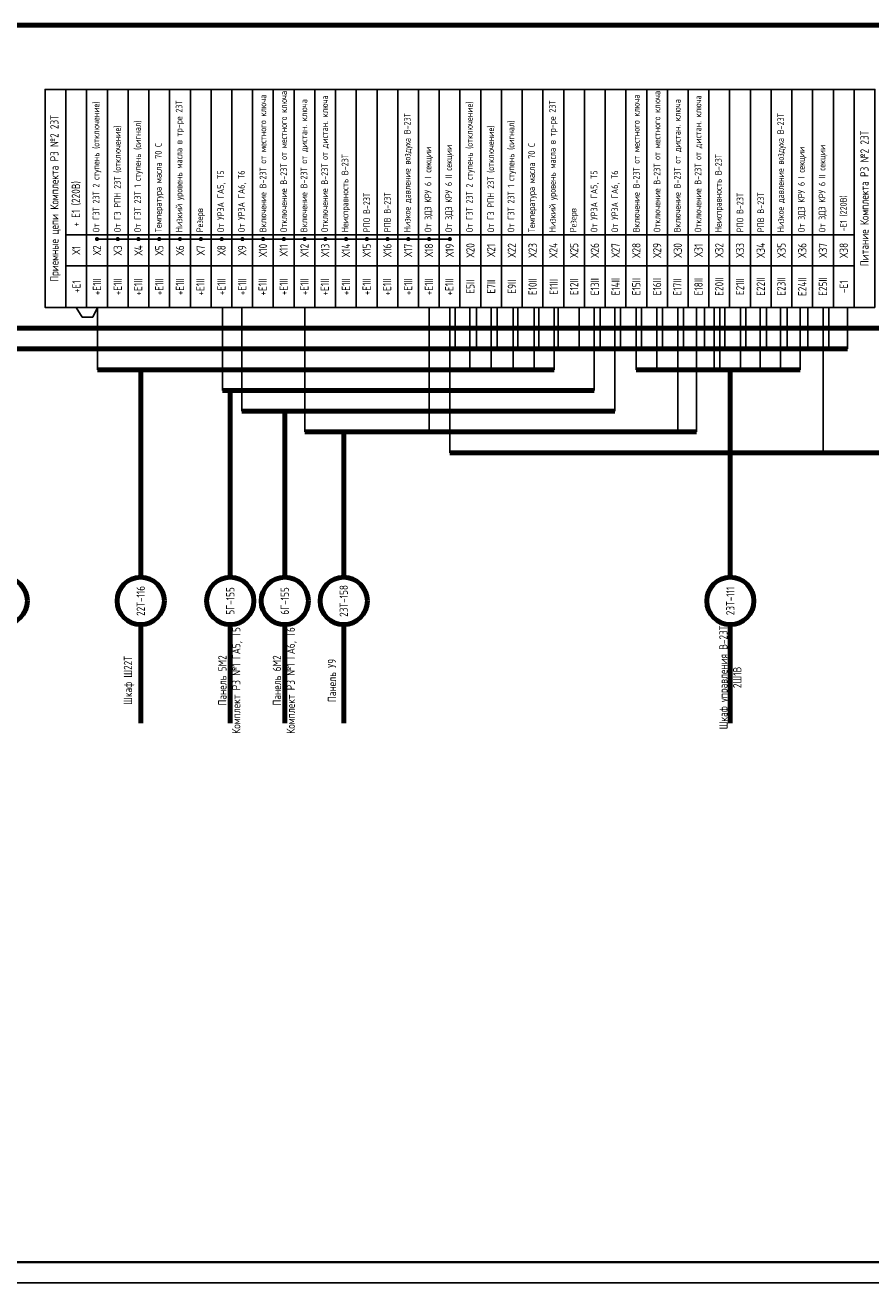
# Model space of a CAD drawing. Header units: millimetres. Extents: x 616 to 6196, y 2487 to 5711.
# Tile 43 of 46: x 5786 to 5990, y 3305 to 3608. Entities that reach past the tile are written whole.
import ezdxf

# ---------------------------------------------------------------- set-up
doc = ezdxf.new("R2010")
doc.units = ezdxf.units.MM
doc.styles.add('SIMPLEX', font='GOST.ttf', dxfattribs={"height": 5})

msp = doc.modelspace()

# ---------------------------------------------------------------- linework, layer by layer
at = {"color": 3, "lineweight": 80}
for p, q in [((5778.57, 3608.33), (6002.95, 3608.33)), ((5643.87, 3535.33), (6073.23, 3535.33))]:
    msp.add_line(p, q, dxfattribs=at)
for p, q in [((5790.73, 3592.83), (5790.73, 3582.83)), ((5790.73, 3592.83), (5790.73, 3582.83)), ((5790.73, 3592.83), (5790.73, 3582.83)), ((5790.73, 3592.83), (5790.73, 3582.83)), ((5790.73, 3592.83), (5790.73, 3582.83)), ((5790.73, 3592.83), (5790.73, 3582.83)), ((5790.73, 3592.83), (5790.73, 3582.83)), ((5790.73, 3592.83), (5790.73, 3582.83)), ((5985.73, 3592.83), (5985.73, 3582.83)), ((5985.73, 3592.83), (5985.73, 3582.83)), ((5985.73, 3592.83), (5985.73, 3582.83)), ((5985.73, 3592.83), (5985.73, 3582.83)), ((5985.73, 3592.83), (5985.73, 3582.83)), ((5985.73, 3592.83), (5985.73, 3582.83)), ((5985.73, 3592.83), (5985.73, 3582.83)), ((5985.73, 3592.83), (5985.73, 3582.83)), ((5803.23, 3556.79), (5823.23, 3556.79)), ((5823.23, 3556.79), (5853.28, 3556.79)), ((5853.28, 3556.79), (5888.28, 3556.79)), ((5795.73, 3540.33), (5795.73, 3550.33)), ((5795.73, 3540.33), (5795.73, 3550.33)), ((5798.24, 3540.33), (5799.69, 3538)), ((5802.24, 3538), (5803.33, 3540.33)), ((5803.33, 3540.33), (5803.33, 3525.33)), ((5833.48, 3540.33), (5833.48, 3520.33)), ((5838.11, 3540.33), (5838.11, 3515.33)), ((5853.35, 3540.33), (5853.35, 3510.33)), ((5883.3, 3540.33), (5883.3, 3510.33)), ((5888.27, 3540.33), (5888.27, 3505.33)), ((5893.12, 3540.33), (5893.12, 3525.33)), ((5898.27, 3540.33), (5898.27, 3525.33)), ((5903.51, 3540.33), (5903.51, 3525.33)), ((5908.58, 3540.33), (5908.58, 3525.33)), ((5913.39, 3540.33), (5913.39, 3525.33)), ((5923.04, 3520.33), (5923.04, 3540.33)), ((5928.06, 3540.33), (5928.06, 3515.33)), ((5933.21, 3540.33), (5933.21, 3525.33)), ((5938.17, 3540.33), (5938.17, 3525.33)), ((5943.2, 3510.33), (5943.2, 3540.33)), ((5947.75, 3540.33), (5947.75, 3510.33)), ((5952.01, 3540.33), (5952.01, 3525.33)), ((5953.4, 3540.33), (5953.4, 3525.33)), ((5958.36, 3540.33), (5958.36, 3525.33)), ((5963.06, 3540.33), (5963.06, 3525.33)), ((5968.02, 3540.33), (5968.02, 3525.33)), ((5972.75, 3540.33), (5972.75, 3525.33)), ((5978.24, 3540.33), (5978.24, 3505.33)), ((5799.69, 3538), (5802.24, 3538))]:
    msp.add_line(p, q)
at = {"color": 55, "true_color": 0x999b37}
for p, q in [((5889.59, 3540.33), (5889.59, 3530.33)), ((5894.69, 3540.33), (5894.69, 3530.33)), ((5899.73, 3540.33), (5899.73, 3530.33)), ((5904.66, 3540.33), (5904.66, 3530.33)), ((5909.71, 3540.33), (5909.71, 3530.33)), ((5914.38, 3540.33), (5914.38, 3530.33)), ((5919.48, 3540.33), (5919.48, 3530.33)), ((5924.52, 3540.33), (5924.52, 3530.33)), ((5929.45, 3540.33), (5929.45, 3530.33)), ((5934.5, 3540.33), (5934.5, 3530.33)), ((5939.53, 3540.33), (5939.53, 3530.33)), ((5944.62, 3540.33), (5944.62, 3530.33)), ((5949.67, 3540.33), (5949.67, 3530.33)), ((5954.6, 3540.33), (5954.6, 3530.33)), ((5959.65, 3540.33), (5959.65, 3530.33)), ((5964.58, 3540.33), (5964.58, 3530.33)), ((5969.63, 3540.33), (5969.63, 3530.33)), ((5974.55, 3540.33), (5974.55, 3530.33)), ((5979.6, 3540.33), (5979.6, 3530.33)), ((5984.16, 3540.33), (5984.16, 3530.33))]:
    msp.add_line(p, q, dxfattribs=at)
at = {"color": 55, "lineweight": 80, "true_color": 0x999b37}
msp.add_line((5413.1, 3530.33), (5984.16, 3530.33), dxfattribs=at)
at = {"lineweight": 80}
for p, q in [((5913.39, 3525.33), (5803.33, 3525.33)), ((5813.77, 3525.33), (5813.77, 3475.32)), ((5933.21, 3525.33), (5972.75, 3525.33)), ((5955.89, 3525.33), (5955.89, 3475.32)), ((5833.48, 3520.33), (5923.04, 3520.33)), ((5835.35, 3520.33), (5835.35, 3475.32)), ((5928.06, 3515.33), (5838.11, 3515.33)), ((5848.5, 3515.33), (5848.5, 3475.32)), ((5853.35, 3510.33), (5947.75, 3510.33)), ((5862.7, 3510.33), (5862.7, 3475.32)), ((5888.27, 3505.33), (6181.46, 3505.33)), ((5813.77, 3463.92), (5813.77, 3440.17)), ((5835.35, 3463.92), (5835.35, 3440.17)), ((5848.5, 3463.92), (5848.5, 3440.17)), ((5862.7, 3463.92), (5862.7, 3440.17)), ((5955.89, 3463.92), (5955.89, 3440.17))]:
    msp.add_line(p, q, dxfattribs=at)
at = {"lineweight": 40}
msp.add_line((5375.14, 3310.35), (6191.14, 3310.35), dxfattribs=at)
at = {"lineweight": -2}
msp.add_line((5355.14, 3305.35), (6196.14, 3305.35), dxfattribs=at)
at = {"const_width": 0.4}
for points in [[(5790.73, 3540.33), (5790.73, 3592.83)], [(5790.73, 3540.33), (5790.73, 3592.83)], [(5790.73, 3540.33), (5790.73, 3592.83)], [(5795.73, 3540.33), (5795.73, 3592.83)], [(5795.73, 3592.83), (5795.73, 3540.33)], [(5890.73, 3592.83), (5890.73, 3540.33)], [(5985.73, 3540.33), (5985.73, 3592.83)], [(5985.73, 3540.33), (5985.73, 3592.83)], [(5985.73, 3540.33), (5985.73, 3592.83)]]:
    msp.add_lwpolyline(points, dxfattribs=at)
for points in [[(5795.73, 3540.33), (5795.73, 3592.83), (5790.73, 3592.83), (5790.73, 3540.33)], [(5800.73, 3557.83), (5800.73, 3592.83), (5795.73, 3592.83), (5795.73, 3557.83)], [(5805.73, 3592.83), (5805.73, 3557.83), (5800.73, 3557.83), (5800.73, 3592.83)], [(5810.73, 3592.83), (5810.73, 3557.83), (5805.73, 3557.83), (5805.73, 3592.83)], [(5815.73, 3592.83), (5815.73, 3557.83), (5810.73, 3557.83), (5810.73, 3592.83)], [(5820.73, 3592.83), (5820.73, 3557.83), (5815.73, 3557.83), (5815.73, 3592.83)], [(5825.73, 3592.83), (5825.73, 3557.83), (5820.73, 3557.83), (5820.73, 3592.83)], [(5830.73, 3592.83), (5830.73, 3557.83), (5825.73, 3557.83), (5825.73, 3592.83)], [(5835.73, 3592.83), (5835.73, 3557.83), (5830.73, 3557.83), (5830.73, 3592.83)], [(5840.73, 3592.83), (5840.73, 3557.83), (5835.73, 3557.83), (5835.73, 3592.83)], [(5845.73, 3592.83), (5845.73, 3557.83), (5840.73, 3557.83), (5840.73, 3592.83)], [(5850.73, 3592.83), (5850.73, 3557.83), (5845.73, 3557.83), (5845.73, 3592.83)], [(5855.73, 3592.83), (5855.73, 3557.83), (5850.73, 3557.83), (5850.73, 3592.83)], [(5860.73, 3592.83), (5860.73, 3557.83), (5855.73, 3557.83), (5855.73, 3592.83)], [(5865.73, 3592.83), (5865.73, 3557.83), (5860.73, 3557.83), (5860.73, 3592.83)], [(5870.73, 3592.83), (5870.73, 3557.83), (5865.73, 3557.83), (5865.73, 3592.83)], [(5875.73, 3592.83), (5875.73, 3557.83), (5870.73, 3557.83), (5870.73, 3592.83)], [(5880.73, 3592.83), (5880.73, 3557.83), (5875.73, 3557.83), (5875.73, 3592.83)], [(5885.73, 3592.83), (5885.73, 3557.83), (5880.73, 3557.83), (5880.73, 3592.83)], [(5890.73, 3592.83), (5890.73, 3557.83), (5885.73, 3557.83), (5885.73, 3592.83)], [(5895.73, 3592.83), (5895.73, 3557.83), (5890.73, 3557.83), (5890.73, 3592.83)], [(5900.73, 3592.83), (5900.73, 3557.83), (5895.73, 3557.83), (5895.73, 3592.83)], [(5905.73, 3592.83), (5905.73, 3557.83), (5900.73, 3557.83), (5900.73, 3592.83)], [(5910.73, 3592.83), (5910.73, 3557.83), (5905.73, 3557.83), (5905.73, 3592.83)], [(5915.73, 3592.83), (5915.73, 3557.83), (5910.73, 3557.83), (5910.73, 3592.83)], [(5920.73, 3592.83), (5920.73, 3557.83), (5915.73, 3557.83), (5915.73, 3592.83)], [(5925.73, 3592.83), (5925.73, 3557.83), (5920.73, 3557.83), (5920.73, 3592.83)], [(5930.73, 3592.83), (5930.73, 3557.83), (5925.73, 3557.83), (5925.73, 3592.83)], [(5935.73, 3592.83), (5935.73, 3557.83), (5930.73, 3557.83), (5930.73, 3592.83)], [(5940.73, 3592.83), (5940.73, 3557.83), (5935.73, 3557.83), (5935.73, 3592.83)], [(5945.73, 3592.83), (5945.73, 3557.83), (5940.73, 3557.83), (5940.73, 3592.83)], [(5950.73, 3592.83), (5950.73, 3557.83), (5945.73, 3557.83), (5945.73, 3592.83)], [(5955.73, 3592.83), (5955.73, 3557.83), (5950.73, 3557.83), (5950.73, 3592.83)], [(5960.73, 3592.83), (5960.73, 3557.83), (5955.73, 3557.83), (5955.73, 3592.83)], [(5965.73, 3592.83), (5965.73, 3557.83), (5960.73, 3557.83), (5960.73, 3592.83)], [(5970.73, 3592.83), (5970.73, 3557.83), (5965.73, 3557.83), (5965.73, 3592.83)], [(5975.73, 3592.83), (5975.73, 3557.83), (5970.73, 3557.83), (5970.73, 3592.83)], [(5980.73, 3592.83), (5980.73, 3557.83), (5975.73, 3557.83), (5975.73, 3592.83)], [(5985.73, 3557.83), (5985.73, 3592.83), (5980.73, 3592.83), (5980.73, 3557.83)], [(5990.73, 3540.33), (5990.73, 3592.83), (5985.73, 3592.83), (5985.73, 3540.33)], [(5800.73, 3550.33), (5800.73, 3557.83), (5795.73, 3557.83), (5795.73, 3550.33)], [(5805.73, 3550.33), (5805.73, 3557.83), (5800.73, 3557.83), (5800.73, 3550.33)], [(5810.73, 3550.33), (5810.73, 3557.83), (5805.73, 3557.83), (5805.73, 3550.33)], [(5815.73, 3550.33), (5815.73, 3557.83), (5810.73, 3557.83), (5810.73, 3550.33)], [(5820.73, 3550.33), (5820.73, 3557.83), (5815.73, 3557.83), (5815.73, 3550.33)], [(5825.73, 3550.33), (5825.73, 3557.83), (5820.73, 3557.83), (5820.73, 3550.33)], [(5830.73, 3550.33), (5830.73, 3557.83), (5825.73, 3557.83), (5825.73, 3550.33)], [(5835.73, 3550.33), (5835.73, 3557.83), (5830.73, 3557.83), (5830.73, 3550.33)], [(5840.73, 3550.33), (5840.73, 3557.83), (5835.73, 3557.83), (5835.73, 3550.33)], [(5845.73, 3550.33), (5845.73, 3557.83), (5840.73, 3557.83), (5840.73, 3550.33)], [(5850.73, 3550.33), (5850.73, 3557.83), (5845.73, 3557.83), (5845.73, 3550.33)], [(5855.73, 3550.33), (5855.73, 3557.83), (5850.73, 3557.83), (5850.73, 3550.33)], [(5860.73, 3550.33), (5860.73, 3557.83), (5855.73, 3557.83), (5855.73, 3550.33)], [(5865.73, 3550.33), (5865.73, 3557.83), (5860.73, 3557.83), (5860.73, 3550.33)], [(5870.73, 3550.33), (5870.73, 3557.83), (5865.73, 3557.83), (5865.73, 3550.33)], [(5875.73, 3550.33), (5875.73, 3557.83), (5870.73, 3557.83), (5870.73, 3550.33)], [(5880.73, 3550.33), (5880.73, 3557.83), (5875.73, 3557.83), (5875.73, 3550.33)], [(5885.73, 3550.33), (5885.73, 3557.83), (5880.73, 3557.83), (5880.73, 3550.33)], [(5890.73, 3550.33), (5890.73, 3557.83), (5885.73, 3557.83), (5885.73, 3550.33)], [(5895.73, 3550.33), (5895.73, 3557.83), (5890.73, 3557.83), (5890.73, 3550.33)], [(5900.73, 3550.33), (5900.73, 3557.83), (5895.73, 3557.83), (5895.73, 3550.33)], [(5905.73, 3550.33), (5905.73, 3557.83), (5900.73, 3557.83), (5900.73, 3550.33)], [(5910.73, 3550.33), (5910.73, 3557.83), (5905.73, 3557.83), (5905.73, 3550.33)], [(5915.73, 3550.33), (5915.73, 3557.83), (5910.73, 3557.83), (5910.73, 3550.33)], [(5920.73, 3550.33), (5920.73, 3557.83), (5915.73, 3557.83), (5915.73, 3550.33)], [(5925.73, 3550.33), (5925.73, 3557.83), (5920.73, 3557.83), (5920.73, 3550.33)], [(5930.73, 3550.33), (5930.73, 3557.83), (5925.73, 3557.83), (5925.73, 3550.33)], [(5935.73, 3550.33), (5935.73, 3557.83), (5930.73, 3557.83), (5930.73, 3550.33)], [(5940.73, 3550.33), (5940.73, 3557.83), (5935.73, 3557.83), (5935.73, 3550.33)], [(5945.73, 3550.33), (5945.73, 3557.83), (5940.73, 3557.83), (5940.73, 3550.33)], [(5950.73, 3550.33), (5950.73, 3557.83), (5945.73, 3557.83), (5945.73, 3550.33)], [(5955.73, 3550.33), (5955.73, 3557.83), (5950.73, 3557.83), (5950.73, 3550.33)], [(5960.73, 3550.33), (5960.73, 3557.83), (5955.73, 3557.83), (5955.73, 3550.33)], [(5965.73, 3550.33), (5965.73, 3557.83), (5960.73, 3557.83), (5960.73, 3550.33)], [(5970.73, 3550.33), (5970.73, 3557.83), (5965.73, 3557.83), (5965.73, 3550.33)], [(5975.73, 3550.33), (5975.73, 3557.83), (5970.73, 3557.83), (5970.73, 3550.33)], [(5980.73, 3550.33), (5980.73, 3557.83), (5975.73, 3557.83), (5975.73, 3550.33)], [(5985.73, 3550.33), (5985.73, 3557.83), (5980.73, 3557.83), (5980.73, 3550.33)], [(5800.73, 3550.33), (5800.73, 3540.33), (5795.73, 3540.33), (5795.73, 3550.33)], [(5805.73, 3550.33), (5805.73, 3540.33), (5800.73, 3540.33), (5800.73, 3550.33)], [(5810.73, 3550.33), (5810.73, 3540.33), (5805.73, 3540.33), (5805.73, 3550.33)], [(5815.73, 3550.33), (5815.73, 3540.33), (5810.73, 3540.33), (5810.73, 3550.33)], [(5820.73, 3550.33), (5820.73, 3540.33), (5815.73, 3540.33), (5815.73, 3550.33)], [(5825.73, 3550.33), (5825.73, 3540.33), (5820.73, 3540.33), (5820.73, 3550.33)], [(5830.73, 3550.33), (5830.73, 3540.33), (5825.73, 3540.33), (5825.73, 3550.33)], [(5835.73, 3550.33), (5835.73, 3540.33), (5830.73, 3540.33), (5830.73, 3550.33)], [(5840.73, 3550.33), (5840.73, 3540.33), (5835.73, 3540.33), (5835.73, 3550.33)], [(5845.73, 3550.33), (5845.73, 3540.33), (5840.73, 3540.33), (5840.73, 3550.33)], [(5850.73, 3550.33), (5850.73, 3540.33), (5845.73, 3540.33), (5845.73, 3550.33)], [(5855.73, 3550.33), (5855.73, 3540.33), (5850.73, 3540.33), (5850.73, 3550.33)], [(5860.73, 3550.33), (5860.73, 3540.33), (5855.73, 3540.33), (5855.73, 3550.33)], [(5865.73, 3550.33), (5865.73, 3540.33), (5860.73, 3540.33), (5860.73, 3550.33)], [(5870.73, 3550.33), (5870.73, 3540.33), (5865.73, 3540.33), (5865.73, 3550.33)], [(5875.73, 3550.33), (5875.73, 3540.33), (5870.73, 3540.33), (5870.73, 3550.33)], [(5880.73, 3550.33), (5880.73, 3540.33), (5875.73, 3540.33), (5875.73, 3550.33)], [(5885.73, 3550.33), (5885.73, 3540.33), (5880.73, 3540.33), (5880.73, 3550.33)], [(5890.73, 3550.33), (5890.73, 3540.33), (5885.73, 3540.33), (5885.73, 3550.33)], [(5895.73, 3550.33), (5895.73, 3540.33), (5890.73, 3540.33), (5890.73, 3550.33)], [(5900.73, 3550.33), (5900.73, 3540.33), (5895.73, 3540.33), (5895.73, 3550.33)], [(5905.73, 3550.33), (5905.73, 3540.33), (5900.73, 3540.33), (5900.73, 3550.33)], [(5910.73, 3550.33), (5910.73, 3540.33), (5905.73, 3540.33), (5905.73, 3550.33)], [(5915.73, 3550.33), (5915.73, 3540.33), (5910.73, 3540.33), (5910.73, 3550.33)], [(5920.73, 3550.33), (5920.73, 3540.33), (5915.73, 3540.33), (5915.73, 3550.33)], [(5925.73, 3550.33), (5925.73, 3540.33), (5920.73, 3540.33), (5920.73, 3550.33)], [(5930.73, 3550.33), (5930.73, 3540.33), (5925.73, 3540.33), (5925.73, 3550.33)], [(5935.73, 3550.33), (5935.73, 3540.33), (5930.73, 3540.33), (5930.73, 3550.33)], [(5940.73, 3550.33), (5940.73, 3540.33), (5935.73, 3540.33), (5935.73, 3550.33)], [(5945.73, 3550.33), (5945.73, 3540.33), (5940.73, 3540.33), (5940.73, 3550.33)], [(5950.73, 3550.33), (5950.73, 3540.33), (5945.73, 3540.33), (5945.73, 3550.33)], [(5955.73, 3550.33), (5955.73, 3540.33), (5950.73, 3540.33), (5950.73, 3550.33)], [(5960.73, 3550.33), (5960.73, 3540.33), (5955.73, 3540.33), (5955.73, 3550.33)], [(5965.73, 3550.33), (5965.73, 3540.33), (5960.73, 3540.33), (5960.73, 3550.33)], [(5970.73, 3550.33), (5970.73, 3540.33), (5965.73, 3540.33), (5965.73, 3550.33)], [(5975.73, 3550.33), (5975.73, 3540.33), (5970.73, 3540.33), (5970.73, 3550.33)], [(5980.73, 3550.33), (5980.73, 3540.33), (5975.73, 3540.33), (5975.73, 3550.33)], [(5985.73, 3550.33), (5985.73, 3540.33), (5980.73, 3540.33), (5980.73, 3550.33)]]:
    msp.add_lwpolyline(points, close=True)
at = {"const_width": 0.5}
for points in [[(5803.23, 3557.04, -1), (5803.23, 3556.54, -1)], [(5808.23, 3557.04, -1), (5808.23, 3556.54, -1)], [(5813.23, 3557.04, -1), (5813.23, 3556.54, -1)], [(5818.23, 3557.04, -1), (5818.23, 3556.54, -1)], [(5823.23, 3557.04, -1), (5823.23, 3556.54, -1)], [(5828.28, 3557.04, -1), (5828.28, 3556.54, -1)], [(5833.28, 3557.04, -1), (5833.28, 3556.54, -1)], [(5838.28, 3557.04, -1), (5838.28, 3556.54, -1)], [(5843.28, 3557.04, -1), (5843.28, 3556.54, -1)], [(5848.28, 3557.04, -1), (5848.28, 3556.54, -1)], [(5853.28, 3557.04, -1), (5853.28, 3556.54, -1)], [(5853.28, 3557.04, -1), (5853.28, 3556.54, -1)], [(5858.28, 3557.04, -1), (5858.28, 3556.54, -1)], [(5863.28, 3557.04, -1), (5863.28, 3556.54, -1)], [(5868.28, 3557.04, -1), (5868.28, 3556.54, -1)], [(5873.28, 3557.04, -1), (5873.28, 3556.54, -1)], [(5878.28, 3557.04, -1), (5878.28, 3556.54, -1)], [(5883.28, 3557.04, -1), (5883.28, 3556.54, -1)], [(5888.28, 3557.04, -1), (5888.28, 3556.54, -1)]]:
    msp.add_lwpolyline(points, format="xyb", close=True, dxfattribs=at)
at = {"lineweight": 80}
for centre in [(5780.74, 3469.62), (5813.77, 3469.62), (5835.35, 3469.62), (5848.5, 3469.62), (5862.7, 3469.62), (5955.89, 3469.62)]:
    msp.add_circle(centre, 5.7, dxfattribs=at)

# ---------------------------------------------------------------- texts
at = {"rotation": 90, "style": 'SIMPLEX'}
for s, insert, char_height, width, attachment_point in [('Приемные цепи Комплекта РЗ №2 23Т', (5793.23, 3566.58), 2, 52.5, 5), ('\\pxql;Низкий уровень масла в тр-ре 23Т', (5823.23, 3574.74), 1.6, 32.6018, 5), ('\\pxql;Включение В-23Т от местного ключа', (5843.23, 3574.74), 1.6, 32.6018, 5), ('\\pxql;Низкий уровень масла в тр-ре 23Т', (5913.23, 3574.74), 1.6, 32.6018, 5), ('\\pxql;Включение В-23Т от местного ключа', (5933.23, 3574.74), 1.6, 32.6018, 5), ('\\pxql;От ГЗ РПН 23Т (отключение)', (5808.23, 3574.74), 1.6, 32.6018, 5), ('\\pxql;От ГЗТ 23Т 1 ступень (сигнал)', (5813.23, 3574.74), 1.6, 32.6018, 5), ('\\pxql;Включение В-23Т от дистан. ключа', (5853.23, 3574.74), 1.6, 32.6018, 5), ('\\pxql;Отключение В-23Т от дистан. ключа', (5858.23, 3574.74), 1.6, 32.6018, 5), ('\\pxql;От ГЗ РПН 23Т (отключение)', (5898.23, 3574.74), 1.6, 32.6018, 5), ('\\pxql;От ГЗТ 23Т 1 ступень (сигнал)', (5903.23, 3574.74), 1.6, 32.6018, 5), ('\\pxql;Включение В-23Т от дистан. ключа', (5943.23, 3574.74), 1.6, 32.6018, 5), ('\\pxql;Отключение В-23Т от дистан. ключа', (5948.23, 3574.74), 1.6, 32.6018, 5), ('\\pxql;Низкое давление воздуха В-23Т', (5878.23, 3574.74), 1.6, 32.6018, 5), ('\\pxql;Низкое давление воздуха В-23Т', (5968.23, 3574.74), 1.6, 32.6018, 5), ('Питание Комплекта РЗ №2 23Т', (5988.23, 3566.58), 2, 52.5, 5), ('\\pxql;Температура масла 70 С', (5818.23, 3574.74), 1.6, 32.6018, 5), ('\\pxql;Неисправность В-23Т', (5863.23, 3574.74), 1.6, 32.6018, 5), ('\\pxql;От ЗДЗ КРУ 6 I секции', (5883.23, 3574.74), 1.6, 32.6018, 5), ('\\pxql;От ЗДЗ КРУ 6 II секции', (5888.23, 3574.74), 1.6, 32.6018, 5), ('\\pxql;Температура масла 70 С', (5908.23, 3574.74), 1.6, 32.6018, 5), ('\\pxql;Неисправность В-23Т', (5953.23, 3574.74), 1.6, 32.6018, 5), ('\\pxql;От ЗДЗ КРУ 6 I секции', (5973.23, 3574.74), 1.6, 32.6018, 5), ('\\pxql;От ЗДЗ КРУ 6 II секции', (5978.23, 3574.74), 1.6, 32.6018, 5), ('\\pxql;От ГЗТ 23Т 2 ступень (отключение)', (5803.23, 3574.74), 1.6, 32.6018, 5), ('\\pxql;Отключение В-23Т от местного ключа', (5848.23, 3574.74), 1.6, 32.6018, 5), ('\\pxql;От ГЗТ 23Т 2 ступень (отключение)', (5893.23, 3574.74), 1.6, 32.6018, 5), ('\\pxql;Отключение В-23Т от местного ключа', (5938.23, 3574.74), 1.6, 32.6018, 5), ('+ E1 (220В)', (5798.23, 3559.79), 2, 33.0339, 4), ('\\pxql;От УРЗА ГА5, Т5', (5833.23, 3574.74), 1.6, 32.6018, 5), ('\\pxql;От УРЗА ГА6, Т6', (5838.23, 3574.74), 1.6, 32.6018, 5), ('\\pxql;От УРЗА ГА5, Т5', (5923.23, 3574.74), 1.6, 32.6018, 5), ('\\pxql;От УРЗА ГА6, Т6', (5928.23, 3574.74), 1.6, 32.6018, 5), ('\\pxql;РПО В-23Т', (5868.23, 3574.74), 1.6, 32.6018, 5), ('\\pxql;РПВ В-23Т', (5873.23, 3574.74), 1.6, 32.6018, 5), ('\\pxql;РПО В-23Т', (5958.23, 3574.74), 1.6, 32.6018, 5), ('\\pxql;РПВ В-23Т', (5963.23, 3574.74), 1.6, 32.6018, 5), ('\\pxql;-E1 (220В)', (5983.23, 3575.74), 1.6, 34.1773, 5), ('\\pxql;Резерв', (5828.23, 3574.74), 1.6, 32.6018, 5), ('\\pxql;Резерв', (5918.23, 3574.74), 1.6, 32.6018, 5), ('Х1{\\fArial|b0|i0|c204|p34; }', (5798.23, 3554.08), 2, 7.5, 5), ('Х2{\\fArial|b0|i0|c204|p34; }', (5803.23, 3554.08), 2, 7.5, 5), ('Х3{\\fArial|b0|i0|c204|p34; }', (5808.23, 3554.08), 2, 7.5, 5), ('Х4{\\fArial|b0|i0|c204|p34; }', (5813.23, 3554.08), 2, 7.5, 5), ('Х5{\\fArial|b0|i0|c204|p34; }', (5818.23, 3554.08), 2, 7.5, 5), ('Х6{\\fArial|b0|i0|c204|p34; }', (5823.23, 3554.08), 2, 7.5, 5), ('Х7{\\fArial|b0|i0|c204|p34; }', (5828.23, 3554.08), 2, 7.5, 5), ('Х8', (5833.23, 3554.08), 2, 7.5, 5), ('Х9{\\fArial|b0|i0|c204|p34; }', (5838.23, 3554.08), 2, 7.5, 5), ('Х10{\\fArial|b0|i0|c204|p34; }', (5843.23, 3554.08), 2, 7.5, 5), ('Х11{\\fArial|b0|i0|c204|p34; }', (5848.23, 3554.08), 2, 7.5, 5), ('Х12{\\fArial|b0|i0|c204|p34; }', (5853.23, 3554.08), 2, 7.5, 5), ('Х13', (5858.23, 3554.08), 2, 7.5, 5), ('Х14{\\fArial|b0|i0|c204|p34; }', (5863.23, 3554.08), 2, 7.5, 5), ('Х15', (5868.23, 3554.08), 2, 7.5, 5), ('Х16{\\fArial|b0|i0|c204|p34; }', (5873.23, 3554.08), 2, 7.5, 5), ('Х17', (5878.23, 3554.08), 2, 7.5, 5), ('Х18{\\fArial|b0|i0|c204|p34; }', (5883.23, 3554.08), 2, 7.5, 5), ('Х19', (5888.23, 3554.08), 2, 7.5, 5), ('Х20{\\fArial|b0|i0|c204|p34; }', (5893.23, 3554.08), 2, 7.5, 5), ('Х21', (5898.23, 3554.08), 2, 7.5, 5), ('Х22', (5903.23, 3554.08), 2, 7.5, 5), ('Х23', (5908.23, 3554.08), 2, 7.5, 5), ('Х24{\\fArial|b0|i0|c204|p34; }', (5913.23, 3554.08), 2, 7.5, 5), ('Х25', (5918.23, 3554.08), 2, 7.5, 5), ('Х26', (5923.23, 3554.08), 2, 7.5, 5), ('Х27', (5928.23, 3554.08), 2, 7.5, 5), ('Х28', (5933.23, 3554.08), 2, 7.5, 5), ('Х29{\\fArial|b0|i0|c204|p34; }', (5938.23, 3554.08), 2, 7.5, 5), ('Х30', (5943.23, 3554.08), 2, 7.5, 5), ('Х31{\\fArial|b0|i0|c204|p34; }', (5948.23, 3554.08), 2, 7.5, 5), ('Х32', (5953.23, 3554.08), 2, 7.5, 5), ('Х33', (5958.23, 3554.08), 2, 7.5, 5), ('Х34{\\fArial|b0|i0|c204|p34; }', (5963.23, 3554.08), 2, 7.5, 5), ('Х35', (5968.23, 3554.08), 2, 7.5, 5), ('Х36{\\fArial|b0|i0|c204|p34; }', (5973.23, 3554.08), 2, 7.5, 5), ('Х37', (5978.23, 3554.08), 2, 7.5, 5), ('Х38', (5983.23, 3554.08), 2, 7.5, 5), ('+E1II', (5803.23, 3545.33), 2, 10, 5), ('+E1II', (5808.23, 3545.33), 2, 10, 5), ('+E1II', (5813.15, 3545.24), 2, 10, 5), ('+E1II', (5818.23, 3545.33), 2, 10, 5), ('+E1II', (5823.23, 3545.33), 2, 10, 5), ('+E1II', (5828.15, 3545.24), 2, 10, 5), ('+E1II', (5833.23, 3545.33), 2, 10, 5), ('+E1II', (5838.23, 3545.33), 2, 10, 5), ('+E1II', (5843.15, 3545.24), 2, 10, 5), ('+E1II', (5848.23, 3545.33), 2, 10, 5), ('+E1II', (5853.23, 3545.33), 2, 10, 5), ('+E1II', (5858.15, 3545.24), 2, 10, 5), ('+E1II', (5863.23, 3545.33), 2, 10, 5), ('+E1II', (5868.23, 3545.33), 2, 10, 5), ('+E1II', (5873.15, 3545.24), 2, 10, 5), ('+E1II', (5878.23, 3545.33), 2, 10, 5), ('+E1II', (5883.23, 3545.33), 2, 10, 5), ('+E1II', (5888.15, 3545.24), 2, 10, 5), ('E10II', (5908.23, 3545.33), 2, 10, 5), ('E11II', (5913.32, 3545.26), 2, 10, 5), ('E12II', (5918.23, 3545.33), 2, 10, 5), ('E13II', (5923.23, 3545.33), 2, 10, 5), ('E14II', (5928.23, 3545.33), 2, 10, 5), ('E15II', (5933.23, 3545.33), 2, 10, 5), ('E16II', (5938.23, 3545.33), 2, 10, 5), ('E17II', (5943.12, 3545.26), 2, 10, 5), ('E18II', (5948.23, 3545.33), 2, 10, 5), ('E20II', (5953.23, 3545.33), 2, 10, 5), ('E21II', (5958.23, 3545.33), 2, 10, 5), ('E22II', (5963.23, 3545.33), 2, 10, 5), ('E23II', (5968.2, 3545.36), 2, 10, 5), ('E24II', (5973.23, 3545.33), 2, 10, 5), ('E25II', (5978.2, 3545.36), 2, 10, 5), ('+E1', (5798.28, 3545.33), 2, 10, 5), ('E5II', (5893.23, 3545.33), 2, 10, 5), ('E7II', (5898.23, 3545.33), 2, 10, 5), ('E9II', (5903.23, 3545.33), 2, 10, 5), ('-Е1', (5983.23, 3545.33), 2, 10, 5), ('22Т-116', (5813.77, 3469.62), 2, 9.9109, 5), ('5Г-155', (5835.35, 3469.62), 2, 9.9109, 5), ('6Г-155', (5848.5, 3469.62), 2, 9.9109, 5), ('23Т-158', (5862.7, 3469.62), 2, 9.9109, 5), ('23Т-111', (5955.89, 3469.62), 2, 9.9109, 5), ('Шкаф управления В-23Т\\P2Ш1В', (5955.89, 3451.19), 2, 25.4866, 5), ('Панель 5М2\\PКомплект РЗ №1 ГА5, Т5', (5835.35, 3450.46), 2, 25.4866, 5), ('Панель 6М2\\PКомплект РЗ №1 ГА6, Т6', (5848.5, 3450.46), 2, 25.4866, 5), ('Шкаф Ш22Т', (5810.96, 3450.46), 2, 25.4866, 5), ('Панель У9', (5859.88, 3450.46), 2, 25.4866, 5)]:
    msp.add_mtext(s, dxfattribs=dict(at, insert=insert, char_height=char_height, width=width, attachment_point=attachment_point))

doc.saveas('drawing.dxf')
